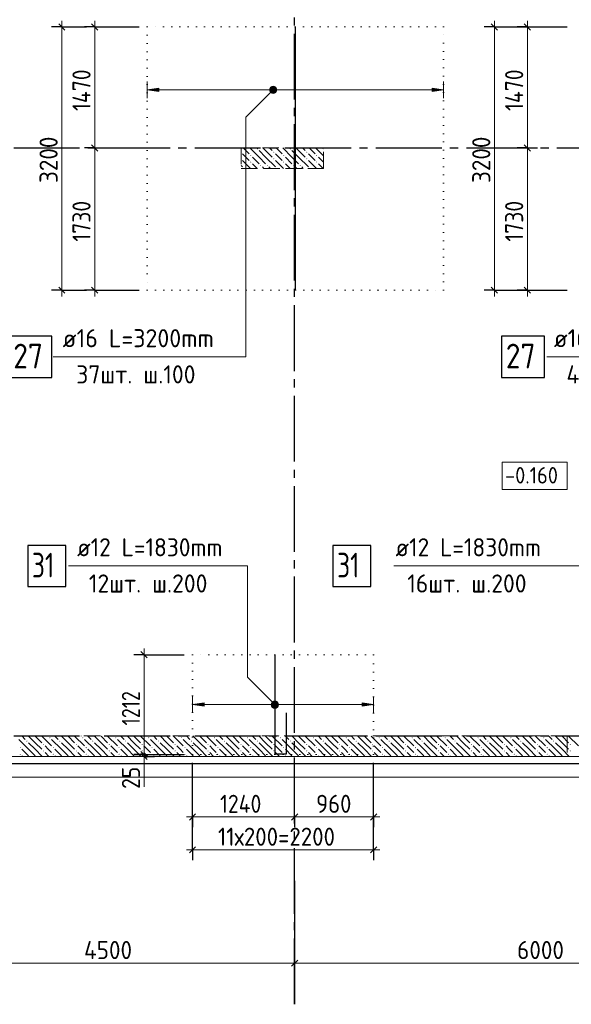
# Model space of a CAD drawing. Header units: millimetres. Extents: x 0 to 59400, y 0 to 42000.
# Tile 5 of 32: x 10473 to 17174, y 16519 to 28490. Entities that reach past the tile are written whole.
import ezdxf

# ---------------------------------------------------------------- set-up
doc = ezdxf.new("R2010")
doc.units = ezdxf.units.MM
for name, pattern in [('______2', [270, 200, -70]), ('______5', [1100, 800, -100, 100, -100]), ('______9', [100, 0, -100])]:
    doc.linetypes.add(name, pattern=pattern)
for name, color, linetype, lineweight in [('Standard', 7, 'Continuous', 25), ('ДОП Верх по У', 7, 'Continuous', 18), ('ЖБ Перекрытие верхний уровень_1', 7, 'Continuous', 18), ('Общий01', 7, 'Continuous', 13), ('Позиционная метка номер позиции', 7, 'Continuous', 13), ('Размерная линия_ общее', 7, 'Continuous', 13)]:
    doc.layers.add(name, color=color, linetype=linetype, lineweight=lineweight)
for name, color, linetype, lineweight, true_color in [('ЖБ Пилон', 7, '______2', 13, 0xa0a0a0), ('ЖБ Стена верхний уровень', 7, '______2', 13, 0x656565), ('Оси', 7, '______5', 13, 0x656565)]:
    doc.layers.add(name, color=color, linetype=linetype, lineweight=lineweight, true_color=true_color)
doc.styles.add('ISOCPEUR', font='txt')

msp = doc.modelspace()

# ---------------------------------------------------------------- hatches: boundary and pattern name
at = {"layer": 'ДОП Верх по У', "linetype": 'Continuous', "lineweight": 13, "transparency": 33554687}
for points in [[(12163, 27617), (12023, 27637), (12163, 27657)], [(12713, 20143), (12573, 20163), (12713, 20183)]]:
    msp.add_hatch(color=7, dxfattribs=at).paths.add_polyline_path(points, flags=16)
for points in [[(15483, 27617), (15623, 27637), (15483, 27657)], [(14633, 20143), (14773, 20163), (14633, 20183)]]:
    msp.add_hatch(color=7, dxfattribs=at).paths.add_polyline_path(points)
at = {"layer": 'ЖБ Пилон', "linetype": 'Continuous', "lineweight": 18, "transparency": 33554687}
for points in [[(13163, 26884), (13167, 26880), (13163, 26875)], [(13274, 26840), (13281, 26846), (13287, 26840), (13281, 26833)], [(13354, 26920), (13361, 26926), (13367, 26920), (13361, 26913)], [(13554, 26880), (13561, 26886), (13567, 26880), (13561, 26873)], [(13674, 26840), (13681, 26846), (13687, 26840), (13681, 26833)], [(13754, 26920), (13761, 26926), (13767, 26920), (13761, 26913)], [(13954, 26880), (13961, 26886), (13967, 26880), (13961, 26873)], [(14074, 26840), (14081, 26846), (14087, 26840), (14081, 26833)], [(14154, 26920), (14161, 26926), (14163, 26924), (14163, 26915), (14161, 26913)], [(13163, 26804), (13167, 26800), (13163, 26795)], [(13274, 26760), (13281, 26766), (13287, 26760), (13281, 26753)], [(13394, 26720), (13401, 26726), (13407, 26720), (13401, 26713)], [(13474, 26720), (13481, 26726), (13487, 26720), (13481, 26713)], [(13554, 26800), (13561, 26806), (13567, 26800), (13561, 26793)], [(13674, 26760), (13681, 26766), (13687, 26760), (13681, 26753)], [(13794, 26720), (13801, 26726), (13807, 26720), (13801, 26713)], [(13874, 26720), (13881, 26726), (13887, 26720), (13881, 26713)], [(13954, 26800), (13961, 26806), (13967, 26800), (13961, 26793)], [(14074, 26760), (14081, 26766), (14087, 26760), (14081, 26753)], [(13197, 26682), (13201, 26686), (13205, 26682)], [(13597, 26682), (13601, 26686), (13605, 26682)], [(13997, 26682), (14001, 26686), (14005, 26682)]]:
    msp.add_hatch(color=7, dxfattribs=at).paths.add_polyline_path(points, flags=16)
at = {"layer": 'ЖБ Стена верхний уровень', "linetype": 'Continuous', "lineweight": 18, "transparency": 33554687}
for points in [[(10834, 19760), (10841, 19766), (10847, 19760), (10841, 19753)], [(11234, 19760), (11241, 19766), (11247, 19760), (11241, 19753)], [(11634, 19760), (11641, 19766), (11647, 19760), (11641, 19753)], [(12034, 19760), (12041, 19766), (12047, 19760), (12041, 19753)], [(12434, 19760), (12441, 19766), (12447, 19760), (12441, 19753)], [(12834, 19760), (12841, 19766), (12847, 19760), (12841, 19753)], [(13234, 19760), (13241, 19766), (13247, 19760), (13241, 19753)], [(13634, 19760), (13641, 19766), (13647, 19760), (13641, 19753)], [(14034, 19760), (14041, 19766), (14047, 19760), (14041, 19753)], [(14434, 19760), (14441, 19766), (14447, 19760), (14441, 19753)], [(14834, 19760), (14841, 19766), (14847, 19760), (14841, 19753)], [(15234, 19760), (15241, 19766), (15247, 19760), (15241, 19753)], [(15634, 19760), (15641, 19766), (15647, 19760), (15641, 19753)], [(16034, 19760), (16041, 19766), (16047, 19760), (16041, 19753)], [(16434, 19760), (16441, 19766), (16447, 19760), (16441, 19753)], [(16834, 19760), (16841, 19766), (16847, 19760), (16841, 19753)], [(10474, 19640), (10481, 19646), (10487, 19640), (10481, 19633)], [(10554, 19720), (10561, 19726), (10567, 19720), (10561, 19713)], [(10754, 19680), (10761, 19686), (10767, 19680), (10761, 19673)], [(10874, 19640), (10881, 19646), (10887, 19640), (10881, 19633)], [(10954, 19720), (10961, 19726), (10967, 19720), (10961, 19713)], [(11154, 19680), (11161, 19686), (11167, 19680), (11161, 19673)], [(11274, 19640), (11281, 19646), (11287, 19640), (11281, 19633)], [(11354, 19720), (11361, 19726), (11367, 19720), (11361, 19713)], [(11554, 19680), (11561, 19686), (11567, 19680), (11561, 19673)], [(11674, 19640), (11681, 19646), (11687, 19640), (11681, 19633)], [(11754, 19720), (11761, 19726), (11767, 19720), (11761, 19713)], [(11954, 19680), (11961, 19686), (11967, 19680), (11961, 19673)], [(12074, 19640), (12081, 19646), (12087, 19640), (12081, 19633)], [(12154, 19720), (12161, 19726), (12167, 19720), (12161, 19713)], [(12354, 19680), (12361, 19686), (12367, 19680), (12361, 19673)], [(12474, 19640), (12481, 19646), (12487, 19640), (12481, 19633)], [(12554, 19720), (12561, 19726), (12567, 19720), (12561, 19713)], [(12754, 19680), (12761, 19686), (12767, 19680), (12761, 19673)], [(12874, 19640), (12881, 19646), (12887, 19640), (12881, 19633)], [(12954, 19720), (12961, 19726), (12967, 19720), (12961, 19713)], [(13154, 19680), (13161, 19686), (13167, 19680), (13161, 19673)], [(13274, 19640), (13281, 19646), (13287, 19640), (13281, 19633)], [(13354, 19720), (13361, 19726), (13367, 19720), (13361, 19713)], [(13554, 19680), (13561, 19686), (13567, 19680), (13561, 19673)], [(13674, 19640), (13681, 19646), (13687, 19640), (13681, 19633)], [(13754, 19720), (13761, 19726), (13767, 19720), (13761, 19713)], [(13954, 19680), (13961, 19686), (13967, 19680), (13961, 19673)], [(14074, 19640), (14081, 19646), (14087, 19640), (14081, 19633)], [(14154, 19720), (14161, 19726), (14167, 19720), (14161, 19713)], [(14354, 19680), (14361, 19686), (14367, 19680), (14361, 19673)], [(14474, 19640), (14481, 19646), (14487, 19640), (14481, 19633)], [(14554, 19720), (14561, 19726), (14567, 19720), (14561, 19713)], [(14754, 19680), (14761, 19686), (14767, 19680), (14761, 19673)], [(14874, 19640), (14881, 19646), (14887, 19640), (14881, 19633)], [(14954, 19720), (14961, 19726), (14967, 19720), (14961, 19713)], [(15154, 19680), (15161, 19686), (15167, 19680), (15161, 19673)], [(15274, 19640), (15281, 19646), (15287, 19640), (15281, 19633)], [(15354, 19720), (15361, 19726), (15367, 19720), (15361, 19713)], [(15554, 19680), (15561, 19686), (15567, 19680), (15561, 19673)], [(15674, 19640), (15681, 19646), (15687, 19640), (15681, 19633)], [(15754, 19720), (15761, 19726), (15767, 19720), (15761, 19713)], [(15954, 19680), (15961, 19686), (15967, 19680), (15961, 19673)], [(16074, 19640), (16081, 19646), (16087, 19640), (16081, 19633)], [(16154, 19720), (16161, 19726), (16167, 19720), (16161, 19713)], [(16354, 19680), (16361, 19686), (16367, 19680), (16361, 19673)], [(16474, 19640), (16481, 19646), (16487, 19640), (16481, 19633)], [(16554, 19720), (16561, 19726), (16567, 19720), (16561, 19713)], [(16754, 19680), (16761, 19686), (16767, 19680), (16761, 19673)], [(16874, 19640), (16881, 19646), (16887, 19640), (16881, 19633)], [(16954, 19720), (16961, 19726), (16967, 19720), (16961, 19713)], [(17154, 19680), (17161, 19686), (17167, 19680), (17161, 19673)], [(10474, 19560), (10481, 19566), (10487, 19560), (10481, 19553)], [(10754, 19600), (10761, 19606), (10767, 19600), (10761, 19593)], [(10874, 19560), (10881, 19566), (10887, 19560), (10881, 19553)], [(11154, 19600), (11161, 19606), (11167, 19600), (11161, 19593)], [(11274, 19560), (11281, 19566), (11287, 19560), (11281, 19553)], [(11554, 19600), (11561, 19606), (11567, 19600), (11561, 19593)], [(11674, 19560), (11681, 19566), (11687, 19560), (11681, 19553)], [(11954, 19600), (11961, 19606), (11967, 19600), (11961, 19593)], [(12074, 19560), (12081, 19566), (12087, 19560), (12081, 19553)], [(12354, 19600), (12361, 19606), (12367, 19600), (12361, 19593)], [(12474, 19560), (12481, 19566), (12487, 19560), (12481, 19553)], [(12754, 19600), (12761, 19606), (12767, 19600), (12761, 19593)], [(12874, 19560), (12881, 19566), (12887, 19560), (12881, 19553)], [(13154, 19600), (13161, 19606), (13167, 19600), (13161, 19593)], [(13274, 19560), (13281, 19566), (13287, 19560), (13281, 19553)], [(13554, 19600), (13561, 19606), (13567, 19600), (13561, 19593)], [(13674, 19560), (13681, 19566), (13687, 19560), (13681, 19553)], [(13954, 19600), (13961, 19606), (13967, 19600), (13961, 19593)], [(14074, 19560), (14081, 19566), (14087, 19560), (14081, 19553)], [(14354, 19600), (14361, 19606), (14367, 19600), (14361, 19593)], [(14474, 19560), (14481, 19566), (14487, 19560), (14481, 19553)], [(14754, 19600), (14761, 19606), (14767, 19600), (14761, 19593)], [(14874, 19560), (14881, 19566), (14887, 19560), (14881, 19553)], [(15154, 19600), (15161, 19606), (15167, 19600), (15161, 19593)], [(15274, 19560), (15281, 19566), (15287, 19560), (15281, 19553)], [(15554, 19600), (15561, 19606), (15567, 19600), (15561, 19593)], [(15674, 19560), (15681, 19566), (15687, 19560), (15681, 19553)], [(15954, 19600), (15961, 19606), (15967, 19600), (15961, 19593)], [(16074, 19560), (16081, 19566), (16087, 19560), (16081, 19553)], [(16354, 19600), (16361, 19606), (16367, 19600), (16361, 19593)], [(16474, 19560), (16481, 19566), (16487, 19560), (16481, 19553)], [(16754, 19600), (16761, 19606), (16767, 19600), (16761, 19593)], [(16874, 19560), (16881, 19566), (16887, 19560), (16881, 19553)], [(17154, 19600), (17161, 19606), (17167, 19600), (17161, 19593)]]:
    msp.add_hatch(color=7, dxfattribs=at).paths.add_polyline_path(points, flags=16)
at = {"layer": 'Позиционная метка номер позиции', "linetype": 'Continuous', "lineweight": 13, "transparency": 33554687}
for points in [[(13585, 27605), (13521, 27669), (13509, 27648)], [(13596, 27626), (13541, 27680), (13521, 27669)], [(13596, 27626), (13521, 27669), (13585, 27605)], [(13596, 27648), (13564, 27680), (13541, 27680)], [(13596, 27648), (13541, 27680), (13596, 27626)], [(13564, 27680), (13596, 27648), (13585, 27669)], [(13585, 27605), (13509, 27648), (13564, 27594)], [(13564, 27594), (13509, 27648), (13509, 27626)], [(13564, 27594), (13509, 27626), (13541, 27594)], [(13541, 27594), (13509, 27626), (13521, 27605)], [(13541, 20131), (13584, 20206), (13529, 20152)], [(13529, 20152), (13584, 20206), (13561, 20206)], [(13529, 20152), (13561, 20206), (13529, 20174)], [(13529, 20174), (13561, 20206), (13541, 20195)], [(13541, 20131), (13605, 20195), (13584, 20206)], [(13561, 20120), (13605, 20195), (13541, 20131)], [(13561, 20120), (13616, 20174), (13605, 20195)], [(13584, 20120), (13616, 20174), (13561, 20120)], [(13584, 20120), (13616, 20152), (13616, 20174)], [(13616, 20152), (13584, 20120), (13605, 20131)]]:
    msp.add_hatch(color=7, dxfattribs=at).paths.add_polyline_path(points)

# ---------------------------------------------------------------- linework, layer by layer
at = {"layer": 'Standard', "color": 7, "linetype": '______9', "lineweight": 13, "transparency": 33554687}
for p, q in [((15623, 28402), (12023, 28402)), ((12023, 28402), (12023, 25202)), ((15623, 25202), (15623, 28402)), ((12023, 25202), (15623, 25202)), ((14773, 20769), (12573, 20769)), ((12573, 20769), (12573, 19557)), ((14773, 19557), (14773, 20769)), ((12573, 19557), (14773, 19557))]:
    msp.add_line(p, q, dxfattribs=at)
at = {"layer": 'Standard', "color": 7, "linetype": 'Continuous', "lineweight": 13, "transparency": 33554687}
for points in [[(59400, 42000), (0, 42000), (0, 19532), (59400, 19532), (59400, 42000)], [(6813, 19282), (55406, 19282), (55406, 38032), (6813, 38032), (6813, 19282)], [(6813, 19532), (55406, 19532), (55406, 38032), (6813, 38032), (6813, 19532)]]:
    msp.add_lwpolyline(points, dxfattribs=at)
at = {"layer": 'Standard', "color": 254, "linetype": 'Continuous', "lineweight": 25, "true_color": 0xc4c4ff, "transparency": 33554687}
msp.add_lwpolyline([(7673, 19449), (55215, 19449), (55215, 38101), (7673, 38101), (7673, 19449)], dxfattribs=at)
at = {"layer": 'ДОП Верх по У', "color": 7, "linetype": 'Continuous', "lineweight": 25, "transparency": 33554687}
msp.add_line((13823, 25210), (13823, 28394), dxfattribs=at)
at = {"layer": 'ДОП Верх по У', "color": 251, "linetype": 'Continuous', "lineweight": 13, "true_color": 0x494949, "transparency": 33554687}
for p, q in [((12023, 27637), (12023, 27737)), ((12023, 27637), (12163, 27657)), ((12163, 27657), (12163, 27617)), ((15623, 27637), (15483, 27657)), ((15483, 27657), (15483, 27617)), ((15623, 27637), (15623, 27737)), ((12163, 27617), (12023, 27637)), ((12023, 27637), (12023, 27537)), ((12023, 27637), (12023, 27637)), ((12163, 27637), (15483, 27637)), ((15483, 27617), (15623, 27637)), ((15623, 27637), (15623, 27537)), ((15623, 27637), (15623, 27637)), ((12573, 20163), (12573, 20263)), ((14773, 20163), (14773, 20263)), ((12573, 20163), (12713, 20183)), ((12713, 20143), (12573, 20163)), ((12573, 20163), (12573, 20063)), ((12573, 20163), (12573, 20163)), ((12713, 20183), (12713, 20143)), ((12713, 20163), (14633, 20163)), ((14773, 20163), (14633, 20183)), ((14633, 20183), (14633, 20143)), ((14633, 20143), (14773, 20163)), ((14773, 20163), (14773, 20063)), ((14773, 20163), (14773, 20163))]:
    msp.add_line(p, q, dxfattribs=at)
at = {"layer": 'ДОП Верх по У', "color": 7, "linetype": 'Continuous', "lineweight": 13, "transparency": 33554687}
msp.add_line((15018, 21849), (17060, 21849), dxfattribs=at)
at = {"layer": 'ДОП Верх по У', "color": 7, "linetype": 'Continuous', "lineweight": 25, "transparency": 33554687}
for points in [[(10345, 24141), (10865, 24141), (10865, 24641), (10345, 24641), (10345, 24141)], [(16328, 24141), (16848, 24141), (16848, 24641), (16328, 24641), (16328, 24141)], [(10572, 21599), (11032, 21599), (11032, 22099), (10572, 22099), (10572, 21599)], [(14279, 21599), (14739, 21599), (14739, 22099), (14279, 22099), (14279, 21599)], [(13573, 20763), (13573, 19563), (13715, 19563), (13715, 20063)]]:
    msp.add_lwpolyline(points, dxfattribs=at)
at = {"layer": 'ЖБ Перекрытие верхний уровень_1', "color": 7, "linetype": 'Continuous', "lineweight": 18, "transparency": 33554687}
msp.add_line((9063, 19532), (22663, 19532), dxfattribs=at)
at = {"layer": 'ЖБ Пилон', "color": 253, "linetype": '______2', "lineweight": 13, "true_color": 0xa0a0a0, "transparency": 33554687}
for p, q in [((14163, 26932), (13163, 26932)), ((13163, 26932), (13163, 26682)), ((14163, 26682), (14163, 26932)), ((13163, 26682), (14163, 26682))]:
    msp.add_line(p, q, dxfattribs=at)
at = {"layer": 'ЖБ Пилон', "color": 9, "linetype": 'Continuous', "lineweight": 18, "true_color": 0xc7c7c7, "transparency": 33554687}
for p, q in [((13221, 26820), (13181, 26860)), ((13188, 26932), (13261, 26860)), ((13261, 26780), (13221, 26820)), ((13381, 26820), (13268, 26932)), ((13301, 26820), (13381, 26740)), ((13381, 26900), (13461, 26820)), ((13381, 26820), (13461, 26740)), ((13461, 26900), (13428, 26932)), ((13461, 26900), (13541, 26820)), ((13461, 26820), (13581, 26700)), ((13508, 26932), (13541, 26900)), ((13621, 26820), (13581, 26860)), ((13588, 26932), (13661, 26860)), ((13661, 26780), (13621, 26820)), ((13781, 26820), (13668, 26932)), ((13701, 26820), (13781, 26740)), ((13781, 26900), (13861, 26820)), ((13781, 26820), (13861, 26740)), ((13861, 26900), (13828, 26932)), ((13861, 26900), (13941, 26820)), ((13861, 26820), (13981, 26700)), ((13908, 26932), (13941, 26900)), ((14021, 26820), (13981, 26860)), ((13988, 26932), (14061, 26860)), ((14061, 26780), (14021, 26820)), ((14163, 26837), (14068, 26932)), ((14101, 26820), (14163, 26757)), ((13163, 26717), (13181, 26700)), ((13181, 26780), (13278, 26682)), ((13301, 26740), (13358, 26682)), ((13438, 26682), (13421, 26700)), ((13501, 26700), (13518, 26682)), ((13581, 26780), (13678, 26682)), ((13701, 26740), (13758, 26682)), ((13838, 26682), (13821, 26700)), ((13901, 26700), (13918, 26682)), ((13981, 26780), (14078, 26682)), ((14101, 26740), (14158, 26682))]:
    msp.add_line(p, q, dxfattribs=at)
at = {"layer": 'ЖБ Стена верхний уровень', "color": 251, "linetype": '______2', "lineweight": 13, "true_color": 0x656565, "transparency": 33554687}
for p, q in [((17124, 19782), (9313, 19782)), ((17124, 19782), (17124, 19532)), ((17501, 19782), (17124, 19782)), ((9313, 19532), (17124, 19532)), ((17124, 19532), (17501, 19532))]:
    msp.add_line(p, q, dxfattribs=at)
at = {"layer": 'ЖБ Стена верхний уровень', "color": 9, "linetype": 'Continuous', "lineweight": 18, "true_color": 0xc7c7c7, "transparency": 33554687}
for p, q in [((10498, 19782), (10541, 19740)), ((10661, 19700), (10578, 19782)), ((10661, 19780), (10741, 19700)), ((10741, 19780), (10861, 19660)), ((10818, 19782), (10821, 19780)), ((10898, 19782), (10941, 19740)), ((11061, 19700), (10978, 19782)), ((11061, 19780), (11141, 19700)), ((11141, 19780), (11261, 19660)), ((11218, 19782), (11221, 19780)), ((11298, 19782), (11341, 19740)), ((11461, 19700), (11378, 19782)), ((11461, 19780), (11541, 19700)), ((11541, 19780), (11661, 19660)), ((11618, 19782), (11621, 19780)), ((11698, 19782), (11741, 19740)), ((11861, 19700), (11778, 19782)), ((11861, 19780), (11941, 19700)), ((11941, 19780), (12061, 19660)), ((12018, 19782), (12021, 19780)), ((12098, 19782), (12141, 19740)), ((12261, 19700), (12178, 19782)), ((12261, 19780), (12341, 19700)), ((12341, 19780), (12461, 19660)), ((12418, 19782), (12421, 19780)), ((12498, 19782), (12541, 19740)), ((12661, 19700), (12578, 19782)), ((12661, 19780), (12741, 19700)), ((12741, 19780), (12861, 19660)), ((12818, 19782), (12821, 19780)), ((12898, 19782), (12941, 19740)), ((13061, 19700), (12978, 19782)), ((13061, 19780), (13141, 19700)), ((13141, 19780), (13261, 19660)), ((13218, 19782), (13221, 19780)), ((13298, 19782), (13341, 19740)), ((13461, 19700), (13378, 19782)), ((13461, 19780), (13541, 19700)), ((13541, 19780), (13661, 19660)), ((13618, 19782), (13621, 19780)), ((13698, 19782), (13741, 19740)), ((13861, 19700), (13778, 19782)), ((13861, 19780), (13941, 19700)), ((13941, 19780), (14061, 19660)), ((14018, 19782), (14021, 19780)), ((14098, 19782), (14141, 19740)), ((14261, 19700), (14178, 19782)), ((14261, 19780), (14341, 19700)), ((14341, 19780), (14461, 19660)), ((14418, 19782), (14421, 19780)), ((14498, 19782), (14541, 19740)), ((14661, 19700), (14578, 19782)), ((14661, 19780), (14741, 19700)), ((14741, 19780), (14861, 19660)), ((14818, 19782), (14821, 19780)), ((14898, 19782), (14941, 19740)), ((15061, 19700), (14978, 19782)), ((15061, 19780), (15141, 19700)), ((15141, 19780), (15261, 19660)), ((15218, 19782), (15221, 19780)), ((15298, 19782), (15341, 19740)), ((15461, 19700), (15378, 19782)), ((15461, 19780), (15541, 19700)), ((15541, 19780), (15661, 19660)), ((15618, 19782), (15621, 19780)), ((15698, 19782), (15741, 19740)), ((15861, 19700), (15778, 19782)), ((15861, 19780), (15941, 19700)), ((15941, 19780), (16061, 19660)), ((16018, 19782), (16021, 19780)), ((16098, 19782), (16141, 19740)), ((16261, 19700), (16178, 19782)), ((16261, 19780), (16341, 19700)), ((16341, 19780), (16461, 19660)), ((16418, 19782), (16421, 19780)), ((16498, 19782), (16541, 19740)), ((16661, 19700), (16578, 19782)), ((16661, 19780), (16741, 19700)), ((16741, 19780), (16861, 19660)), ((16818, 19782), (16821, 19780)), ((16898, 19782), (16941, 19740)), ((17061, 19700), (16978, 19782)), ((17061, 19780), (17141, 19700)), ((17141, 19780), (17261, 19660)), ((10581, 19620), (10461, 19740)), ((10581, 19700), (10661, 19620)), ((10661, 19700), (10741, 19620)), ((10821, 19620), (10781, 19660)), ((10981, 19620), (10861, 19740)), ((10981, 19700), (11061, 19620)), ((11061, 19700), (11141, 19620)), ((11221, 19620), (11181, 19660)), ((11381, 19620), (11261, 19740)), ((11381, 19700), (11461, 19620)), ((11461, 19700), (11541, 19620)), ((11621, 19620), (11581, 19660)), ((11781, 19620), (11661, 19740)), ((11781, 19700), (11861, 19620)), ((11861, 19700), (11941, 19620)), ((12021, 19620), (11981, 19660)), ((12181, 19620), (12061, 19740)), ((12181, 19700), (12261, 19620)), ((12261, 19700), (12341, 19620)), ((12421, 19620), (12381, 19660)), ((12581, 19620), (12461, 19740)), ((12581, 19700), (12661, 19620)), ((12661, 19700), (12741, 19620)), ((12821, 19620), (12781, 19660)), ((12981, 19620), (12861, 19740)), ((12981, 19700), (13061, 19620)), ((13061, 19700), (13141, 19620)), ((13221, 19620), (13181, 19660)), ((13381, 19620), (13261, 19740)), ((13381, 19700), (13461, 19620)), ((13461, 19700), (13541, 19620)), ((13621, 19620), (13581, 19660)), ((13781, 19620), (13661, 19740)), ((13781, 19700), (13861, 19620)), ((13861, 19700), (13941, 19620)), ((14021, 19620), (13981, 19660)), ((14181, 19620), (14061, 19740)), ((14181, 19700), (14261, 19620)), ((14261, 19700), (14341, 19620)), ((14421, 19620), (14381, 19660)), ((14581, 19620), (14461, 19740)), ((14581, 19700), (14661, 19620)), ((14661, 19700), (14741, 19620)), ((14821, 19620), (14781, 19660)), ((14981, 19620), (14861, 19740)), ((14981, 19700), (15061, 19620)), ((15061, 19700), (15141, 19620)), ((15221, 19620), (15181, 19660)), ((15381, 19620), (15261, 19740)), ((15381, 19700), (15461, 19620)), ((15461, 19700), (15541, 19620)), ((15621, 19620), (15581, 19660)), ((15781, 19620), (15661, 19740)), ((15781, 19700), (15861, 19620)), ((15861, 19700), (15941, 19620)), ((16021, 19620), (15981, 19660)), ((16181, 19620), (16061, 19740)), ((16181, 19700), (16261, 19620)), ((16261, 19700), (16341, 19620)), ((16421, 19620), (16381, 19660)), ((16581, 19620), (16461, 19740)), ((16581, 19700), (16661, 19620)), ((16661, 19700), (16741, 19620)), ((16821, 19620), (16781, 19660)), ((16981, 19620), (16861, 19740)), ((16981, 19700), (17061, 19620)), ((17061, 19700), (17141, 19620)), ((10501, 19620), (10581, 19540)), ((10501, 19540), (10508, 19532)), ((10581, 19620), (10661, 19540)), ((10661, 19620), (10748, 19532)), ((10781, 19580), (10828, 19532)), ((10861, 19580), (10821, 19620)), ((10901, 19620), (10981, 19540)), ((10901, 19540), (10908, 19532)), ((10981, 19620), (11061, 19540)), ((11061, 19620), (11148, 19532)), ((11181, 19580), (11228, 19532)), ((11261, 19580), (11221, 19620)), ((11301, 19620), (11381, 19540)), ((11301, 19540), (11308, 19532)), ((11381, 19620), (11461, 19540)), ((11461, 19620), (11548, 19532)), ((11581, 19580), (11628, 19532)), ((11661, 19580), (11621, 19620)), ((11701, 19620), (11781, 19540)), ((11701, 19540), (11708, 19532)), ((11781, 19620), (11861, 19540)), ((11861, 19620), (11948, 19532)), ((11981, 19580), (12028, 19532)), ((12061, 19580), (12021, 19620)), ((12101, 19620), (12181, 19540)), ((12101, 19540), (12108, 19532)), ((12181, 19620), (12261, 19540)), ((12261, 19620), (12348, 19532)), ((12381, 19580), (12428, 19532)), ((12461, 19580), (12421, 19620)), ((12501, 19620), (12581, 19540)), ((12501, 19540), (12508, 19532)), ((12581, 19620), (12661, 19540)), ((12661, 19620), (12748, 19532)), ((12781, 19580), (12828, 19532)), ((12861, 19580), (12821, 19620)), ((12901, 19620), (12981, 19540)), ((12901, 19540), (12908, 19532)), ((12981, 19620), (13061, 19540)), ((13061, 19620), (13148, 19532)), ((13181, 19580), (13228, 19532)), ((13261, 19580), (13221, 19620)), ((13301, 19620), (13381, 19540)), ((13301, 19540), (13308, 19532)), ((13381, 19620), (13461, 19540)), ((13461, 19620), (13548, 19532)), ((13581, 19580), (13628, 19532)), ((13661, 19580), (13621, 19620)), ((13701, 19620), (13781, 19540)), ((13701, 19540), (13708, 19532)), ((13781, 19620), (13861, 19540)), ((13861, 19620), (13948, 19532)), ((13981, 19580), (14028, 19532)), ((14061, 19580), (14021, 19620)), ((14101, 19620), (14181, 19540)), ((14101, 19540), (14108, 19532)), ((14181, 19620), (14261, 19540)), ((14261, 19620), (14348, 19532)), ((14381, 19580), (14428, 19532)), ((14461, 19580), (14421, 19620)), ((14501, 19620), (14581, 19540)), ((14501, 19540), (14508, 19532)), ((14581, 19620), (14661, 19540)), ((14661, 19620), (14748, 19532)), ((14781, 19580), (14828, 19532)), ((14861, 19580), (14821, 19620)), ((14901, 19620), (14981, 19540)), ((14901, 19540), (14908, 19532)), ((14981, 19620), (15061, 19540)), ((15061, 19620), (15148, 19532)), ((15181, 19580), (15228, 19532)), ((15261, 19580), (15221, 19620)), ((15301, 19620), (15381, 19540)), ((15301, 19540), (15308, 19532)), ((15381, 19620), (15461, 19540)), ((15461, 19620), (15548, 19532)), ((15581, 19580), (15628, 19532)), ((15661, 19580), (15621, 19620)), ((15701, 19620), (15781, 19540)), ((15701, 19540), (15708, 19532)), ((15781, 19620), (15861, 19540)), ((15861, 19620), (15948, 19532)), ((15981, 19580), (16028, 19532)), ((16061, 19580), (16021, 19620)), ((16101, 19620), (16181, 19540)), ((16101, 19540), (16108, 19532)), ((16181, 19620), (16261, 19540)), ((16261, 19620), (16348, 19532)), ((16381, 19580), (16428, 19532)), ((16461, 19580), (16421, 19620)), ((16501, 19620), (16581, 19540)), ((16501, 19540), (16508, 19532)), ((16581, 19620), (16661, 19540)), ((16661, 19620), (16748, 19532)), ((16781, 19580), (16828, 19532)), ((16861, 19580), (16821, 19620)), ((16901, 19620), (16981, 19540)), ((16901, 19540), (16908, 19532)), ((16981, 19620), (17061, 19540)), ((17061, 19620), (17148, 19532))]:
    msp.add_line(p, q, dxfattribs=at)
at = {"layer": 'Общий01', "color": 7, "linetype": 'Continuous', "lineweight": 18, "transparency": 33554687}
msp.add_lwpolyline([(16336, 22778), (17122, 22778), (17122, 23111), (16336, 23111), (16336, 22778)], dxfattribs=at)
at = {"layer": 'Оси', "color": 8, "linetype": '______5', "lineweight": -3, "transparency": 33554687}
for p, q in [((13813, 16519), (13813, 38805)), ((3800, 26932), (38610, 26932)), ((3800, 19782), (49030, 19782))]:
    msp.add_line(p, q, dxfattribs=at)
at = {"layer": 'Оси', "color": 7, "linetype": 'Continuous', "lineweight": 25, "transparency": 33554687}
msp.add_line((13813, 18019), (13813, 16519), dxfattribs=at)
at = {"layer": 'Позиционная метка номер позиции', "color": 7, "linetype": 'Continuous', "lineweight": 13, "transparency": 33554687}
for p, q in [((13521, 27669), (13521, 27669)), ((13585, 27669), (13585, 27669)), ((13521, 27605), (13521, 27605)), ((13585, 27605), (13585, 27605)), ((13541, 20195), (13541, 20195)), ((13541, 20131), (13541, 20131)), ((13605, 20195), (13605, 20195)), ((13605, 20131), (13605, 20131))]:
    msp.add_line(p, q, dxfattribs=at)
at = {"layer": 'Позиционная метка номер позиции', "color": 251, "linetype": 'Continuous', "lineweight": 13, "true_color": 0x656565, "transparency": 33554687}
msp.add_line((11984, 19532), (11984, 19162), dxfattribs=at)
at = {"layer": 'Позиционная метка номер позиции', "color": 7, "linetype": 'Continuous', "lineweight": 13, "transparency": 33554687}
for points in [[(13553, 27637), (13219, 27304), (13219, 24391), (10878, 24391)], [(19523, 27637), (19189, 27304), (19189, 24391), (16878, 24391)], [(13573, 20163), (13239, 20496), (13239, 21849), (11068, 21849)], [(19433, 20163), (19099, 20496), (19099, 21849), (16915, 21849)]]:
    msp.add_lwpolyline(points, dxfattribs=at)
for centre in [(13553, 27637), (13573, 20163)]:
    msp.add_circle(centre, 45, dxfattribs=at)
at = {"layer": 'Размерная линия_ общее', "color": 251, "linetype": 'Continuous', "lineweight": -3, "true_color": 0x656565, "transparency": 33554687}
for p, q in [((10984, 28402), (10859, 28402)), ((10984, 28402), (11109, 28402)), ((10984, 28402), (11284, 28402)), ((11384, 28402), (11259, 28402)), ((11384, 28402), (11509, 28402)), ((11384, 28402), (11923, 28402)), ((16240, 28402), (16115, 28402)), ((16240, 28402), (16365, 28402)), ((16240, 28402), (17123, 28402)), ((16640, 28402), (16515, 28402)), ((16640, 28402), (16765, 28402)), ((16640, 28402), (17123, 28402)), ((11384, 26932), (11259, 26932)), ((11384, 26932), (11509, 26932)), ((11384, 26932), (11430, 26932)), ((16640, 26932), (16515, 26932)), ((16640, 26932), (16765, 26932)), ((16640, 26932), (16653, 26932)), ((10984, 25202), (10859, 25202)), ((10984, 25202), (11109, 25202)), ((10984, 25202), (11284, 25202)), ((11384, 25202), (11259, 25202)), ((11384, 25202), (11509, 25202)), ((11384, 25202), (11923, 25202)), ((16240, 25202), (16115, 25202)), ((16240, 25202), (16365, 25202)), ((16240, 25202), (17123, 25202)), ((16640, 25202), (16515, 25202)), ((16640, 25202), (16765, 25202)), ((16640, 25202), (17123, 25202)), ((11984, 20769), (11859, 20769)), ((11984, 20769), (12109, 20769)), ((11984, 20769), (12473, 20769)), ((11984, 19557), (11859, 19557)), ((11984, 19532), (11859, 19532)), ((11984, 19557), (12109, 19557)), ((11984, 19557), (12473, 19557)), ((11984, 19532), (12109, 19532)), ((11984, 19532), (11984, 19532)), ((12573, 18797), (12573, 19457)), ((12573, 18397), (12573, 19457)), ((14773, 18797), (14773, 19457)), ((12573, 18797), (12573, 18922)), ((13813, 18797), (13813, 18922)), ((14773, 18797), (14773, 18922)), ((12573, 18797), (12573, 18672)), ((13813, 18797), (13813, 18672)), ((13813, 18797), (13813, 18797)), ((14773, 18797), (14773, 18672)), ((12573, 18397), (12573, 18522)), ((14773, 18397), (14773, 18522)), ((12573, 18397), (12573, 18272)), ((14773, 18397), (14773, 18272))]:
    msp.add_line(p, q, dxfattribs=at)
at = {"layer": 'Размерная линия_ общее', "color": 251, "linetype": 'Continuous', "lineweight": 25, "true_color": 0x656565, "transparency": 33554687}
for p, q in [((10947, 28440), (11022, 28365)), ((11347, 28440), (11422, 28365)), ((16202, 28440), (16277, 28365)), ((16602, 28440), (16677, 28365)), ((11347, 26970), (11422, 26894)), ((16602, 26970), (16677, 26894)), ((10947, 25240), (11022, 25165)), ((11347, 25240), (11422, 25165)), ((16202, 25240), (16277, 25165)), ((16602, 25240), (16677, 25165)), ((11946, 20807), (12021, 20731)), ((11946, 19594), (12021, 19519)), ((11946, 19570), (12021, 19494)), ((12535, 18760), (12610, 18835)), ((13775, 18760), (13850, 18835)), ((14735, 18760), (14810, 18835)), ((12535, 18360), (12610, 18435)), ((14735, 18360), (14810, 18435))]:
    msp.add_line(p, q, dxfattribs=at)
at = {"layer": 'Размерная линия_ общее', "color": 251, "linetype": 'Continuous', "lineweight": 13, "true_color": 0x656565, "transparency": 33554687}
for p, q in [((10984, 28402), (10984, 28477)), ((11384, 28402), (11384, 28477)), ((16240, 28402), (16240, 28477)), ((16640, 28402), (16640, 28477)), ((11384, 26932), (11384, 25202)), ((16640, 26932), (16640, 25202)), ((10984, 25202), (10984, 25127)), ((11384, 25202), (11384, 25127)), ((16240, 25202), (16240, 25127)), ((16640, 25202), (16640, 25127)), ((11984, 20769), (11984, 20844)), ((11984, 19557), (11984, 19532)), ((11984, 19532), (11984, 19457)), ((12573, 18797), (12498, 18797)), ((12573, 18797), (13813, 18797)), ((13813, 18797), (14773, 18797)), ((14773, 18797), (14848, 18797)), ((12573, 18397), (12498, 18397)), ((12573, 18397), (14773, 18397)), ((14773, 18397), (14848, 18397))]:
    msp.add_line(p, q, dxfattribs=at)
at = {"layer": 'Размерная линия_ общее', "color": 253, "linetype": 'Continuous', "lineweight": -3, "true_color": 0xa0a0a0, "transparency": 33554687}
for q in [(13813, 17144), (13813, 16894), (13813, 16719)]:
    msp.add_line((13813, 17019), q, dxfattribs=at)
at = {"layer": 'Размерная линия_ общее', "color": 7, "linetype": 'Continuous', "lineweight": 13, "transparency": 33554687}
for p, q in [((9313, 17019), (13813, 17019)), ((13813, 17019), (19813, 17019))]:
    msp.add_line(p, q, dxfattribs=at)
at = {"layer": 'Размерная линия_ общее', "color": 7, "linetype": 'Continuous', "lineweight": 25, "transparency": 33554687}
msp.add_line((13775, 16982), (13850, 17057), dxfattribs=at)
at = {"layer": 'Размерная линия_ общее', "color": 251, "linetype": 'Continuous', "lineweight": 13, "true_color": 0x656565, "transparency": 33554687}
for points in [[(10984, 28402), (10984, 26407), (10984, 26407), (10984, 25202)], [(11384, 28402), (11384, 27283), (11384, 27283), (11384, 26932)], [(16240, 28402), (16240, 26409), (16240, 26409), (16240, 25202)], [(16640, 28402), (16640, 27284), (16640, 27284), (16640, 26932)], [(11984, 20769), (11984, 19818), (11984, 19818), (11984, 19557)]]:
    msp.add_lwpolyline(points, dxfattribs=at)
at = {"layer": 'Размерная линия_ общее', "color": 251, "linetype": 'Continuous', "lineweight": -3, "true_color": 0x656565, "transparency": 33554687}
msp.add_lwpolyline([(14773, 18397), (14773, 19379), (14773, 19379), (14773, 19457)], dxfattribs=at)

# ---------------------------------------------------------------- texts
at = {"layer": 'ДОП Верх по У', "color": 7, "linetype": 'Continuous', "lineweight": 13, "transparency": 33554687, "attachment_point": 7, "style": 'ISOCPEUR'}
for s, insert, char_height, width in [('\\W0.96;ø16 L=3200mm ', (10995, 24508), 220, 2150.52), ('\\W0.96;ø16 L=3200mm ', (16961, 24508), 220, 2150.52), ('\\W0.87;27', (10395, 24251), 300, 550.81), ('\\W0.87;27', (16378, 24251), 300, 550.81), ('\\W0.95;37шт. ш.100 ', (11160, 24068), 220, 1819.9), ('\\W0.95;46шт. ш.100 ', (17115, 24068), 220, 1842.01), ('\\W0.94;ø12 L=1830mm ', (11170, 21966), 220, 2104.38), ('\\W0.94;ø12 L=1830mm ', (15038, 21966), 220, 2104.38), ('\\W0.75;31', (10622, 21709), 300, 472.27), ('\\W0.75;31', (14329, 21709), 300, 472.27), ('\\W0.95;12шт. ш.200 ', (11313, 21526), 220, 1819.9), ('\\W0.95;16шт. ш.200 ', (15181, 21526), 220, 1819.9)]:
    msp.add_mtext(s, dxfattribs=dict(at, insert=insert, char_height=char_height, width=width))
at = {"layer": 'Общий01', "color": 7, "linetype": 'Continuous', "lineweight": 18, "transparency": 33554687, "insert": (16369, 22851), "char_height": 200, "width": 809.41, "attachment_point": 7, "style": 'ISOCPEUR'}
msp.add_mtext('\\W0.90;-0.160', dxfattribs=at)
at = {"layer": 'Размерная линия_ общее', "color": 251, "linetype": 'Continuous', "lineweight": 25, "true_color": 0x656565, "transparency": 33554687, "char_height": 220, "attachment_point": 7, "rotation": 90, "style": 'ISOCPEUR'}
for s, insert, width in [('\\W0.87;1470', (11334, 27381), 689.43), ('\\W0.87;1470', (16590, 27381), 689.43), ('\\W0.93;3200', (10934, 26505), 718.09), ('\\W0.93;3200', (16190, 26505), 718.09), ('\\W0.87;1730', (11334, 25792), 666.9), ('\\W0.87;1730', (16590, 25792), 666.9), ('\\W0.80;1212', (11934, 19910), 615.71), ('\\W0.87;25', (11934, 19138), 403.94)]:
    msp.add_mtext(s, dxfattribs=dict(at, insert=insert, width=width))
at = {"layer": 'Размерная линия_ общее', "color": 251, "linetype": 'Continuous', "lineweight": 25, "true_color": 0x656565, "transparency": 33554687, "char_height": 220, "attachment_point": 7, "style": 'ISOCPEUR'}
for s, insert, width in [('\\W0.87;1240', (12907, 18847), 689.42), ('\\W0.91;960', (14073, 18847), 561.98), ('\\W0.92;11х200=2200', (12881, 18447), 1706.48)]:
    msp.add_mtext(s, dxfattribs=dict(at, insert=insert, width=width))
at = {"layer": 'Размерная линия_ общее', "color": 7, "linetype": 'Continuous', "lineweight": 25, "transparency": 33554687, "char_height": 220, "attachment_point": 7, "style": 'ISOCPEUR'}
for s, insert, width in [('\\W0.93;4500', (11255, 17069), 740.39), ('\\W0.93;6000', (16516, 17069), 718.09)]:
    msp.add_mtext(s, dxfattribs=dict(at, insert=insert, width=width))

doc.saveas('drawing.dxf')
